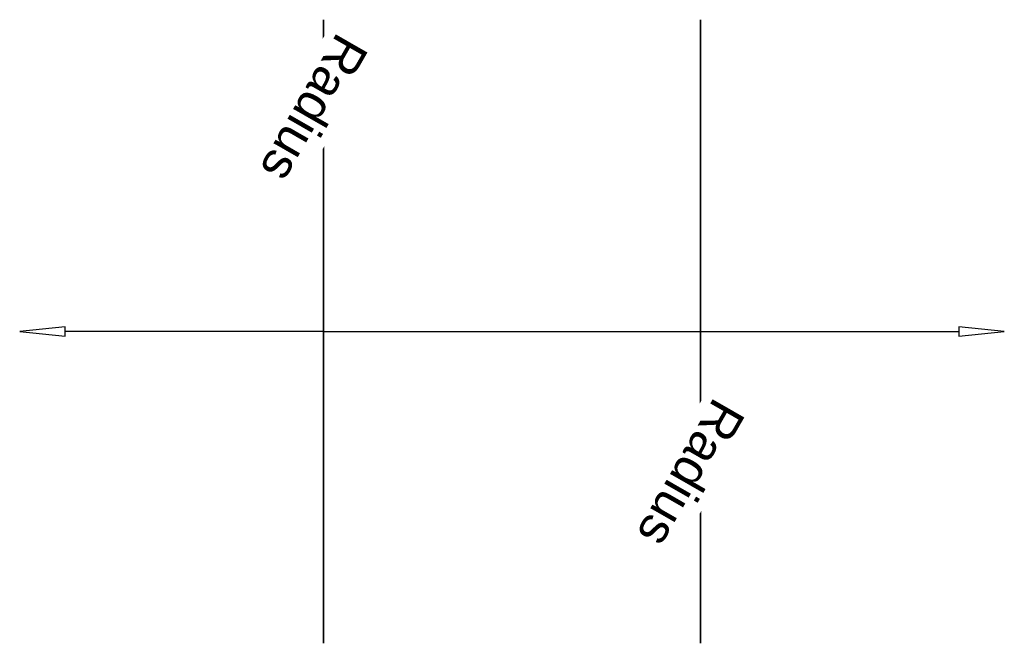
# Model space of a CAD drawing. Header units: millimetres. Extents: x -198 to 198, y -125 to 125.
import ezdxf

# ---------------------------------------------------------------- set-up
doc = ezdxf.new("R2010")
doc.units = ezdxf.units.MM
doc.layers.add('A-DETL', color=90, linetype='Continuous', lineweight=30)
doc.layers.add('A-GENM', color=13, linetype='Continuous', lineweight=30)
doc.styles.add('Arial', font='arial.ttf', dxfattribs={"height": 14.6304})

# ---------------------------------------------------------------- blocks, each defined once
blk = doc.blocks.new('BE_G Referentiebalk - Referentiebalk-5541953-3D View')
at = {"layer": 'A-GENM', "lineweight": 18}
for p, q in [((-0.1, 151.5, 186), (-0.1, 152.69, 182.72)), ((-0.1, 151.5, 186), (-0.1, 150.31, 182.72)), ((-0.1, 151.5, 166), (-0.1, 151.5, 186)), ((-0.1, 151.5, 166), (-0.1, 131.5, 166)), ((-0.1, 131.5, 166), (-0.1, 134.82, 164.79)), ((-0.1, 131.5, 166), (-0.1, 134.82, 167.21))]:
    blk.add_line(p, q, dxfattribs=at)
blk = doc.blocks.new('BE_G Referentiebalk - Referentiebalk-5541955-3D View')
at = {"layer": 'A-GENM', "lineweight": 18}
for p, q in [((151.1, 171.5, 166), (151.1, 168.18, 164.79)), ((151.1, 171.5, 166), (151.1, 168.18, 167.21)), ((151.1, 151.5, 166), (151.1, 171.5, 166)), ((151.1, 151.5, 186), (151.1, 152.69, 182.72)), ((151.1, 151.5, 186), (151.1, 150.31, 182.72)), ((151.1, 151.5, 166), (151.1, 151.5, 186))]:
    blk.add_line(p, q, dxfattribs=at)

msp = doc.modelspace()

# ---------------------------------------------------------------- linework, layer by layer
at = {"color": 94, "lineweight": 30}
for p, q in [((75.6, 125), (75.6, -125)), ((75.6, 0, 125), (75.6, 0, -125))]:
    msp.add_line(p, q, dxfattribs=at)
at = {"color": 1, "lineweight": 30}
for p, q in [((-75.6, 48.02, -137.94), (-75.6, 73.9, -112.06)), ((-75.6, 48.02, -12.94), (-75.6, 73.9, 12.94)), ((-75.6, 12.19, -125), (-75.6, 73.15, -125)), ((-75.6, 12.19), (-75.6, 73.15)), ((-75.6, 60.96), (-75.6, 60.96, -125)), ((75.6, -12.19, -125), (75.6, -73.15, -125)), ((75.6, -12.19), (75.6, -73.15)), ((75.6, -48.02, -137.94), (75.6, -73.9, -112.06)), ((75.6, -48.02, -12.94), (75.6, -73.9, 12.94)), ((75.6, -60.96), (75.6, -60.96, -125))]:
    msp.add_line(p, q, dxfattribs=at)
at = {"color": 5, "lineweight": 30}
for p, q in [((-75.6, 0), (-179.23, 0)), ((75.6, 0), (179.23, 0))]:
    msp.add_line(p, q, dxfattribs=at)
for points in [[(-197.52, 0, 0), (-179.23, -1.89, 3.92), (-179.23, 1.88, -3.92), (-197.52, 0, 0)], [(197.52, 0, 0), (179.23, 1.89, -3.92), (179.23, -1.89, 3.92), (197.52, 0, 0)]]:
    msp.add_polyline3d(points, dxfattribs=at)
at = {"color": 94, "lineweight": 30, "extrusion": (-1, -1.74533e-05, 1.63251e-15)}
msp.add_circle((0, 0, 75.6), 125, dxfattribs=at)
at = {"color": 94, "lineweight": 30, "extrusion": (1, -1.90258e-29, 1.61141e-15)}
msp.add_circle((0, 0, 75.6), 125, dxfattribs=at)
at = {"layer": 'A-DETL', "lineweight": 25}
msp.add_line((-75.5, 0), (75.5, 0), dxfattribs=at)

# ---------------------------------------------------------------- block references
at = {"layer": 'A-GENM', "lineweight": 18, "transparency": 33554432}
for name in ['BE_G Referentiebalk - Referentiebalk-5541955-3D View', 'BE_G Referentiebalk - Referentiebalk-5541953-3D View']:
    msp.add_blockref(name, (-75.5, -151.5, -166), dxfattribs=at)

# ---------------------------------------------------------------- next in the draw order: texts
at = {"color": 5, "lineweight": 30, "char_height": 14.63, "width": 76.0578, "attachment_point": 2, "rotation": 240.1865, "line_spacing_factor": 0.941778, "style": 'Arial', "bg_fill": 3, "box_fill_scale": 1.25, "bg_fill_color": 256, "bg_fill_true_color": 13158600, "bg_fill_transparency": 0}
for insert in [(-72.98, 85.71, -91.75), (78.22, -60.6, -91.75)]:
    msp.add_mtext('Radius', dxfattribs=dict(at, insert=insert))

doc.saveas('drawing.dxf')
